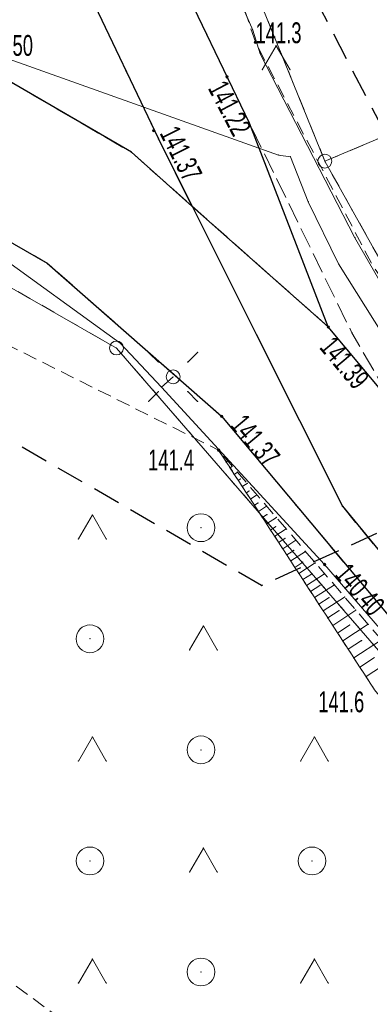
# Model space of a CAD drawing. Extents: x 6456700 to 6518119, y 5963420 to 5980059.
# Tile 12 of 256: x 6511597 to 6511609, y 5963784 to 5963819. Entities that reach past the tile are written whole.
import ezdxf
from ezdxf.enums import TextEntityAlignment as Align

# ---------------------------------------------------------------- set-up
doc = ezdxf.new("R2010")
doc.units = 0
doc.header["$MEASUREMENT"] = 0
for name, pattern in [('L_0_03', [1, 0.5, -0.5]), ('L_0_04', [1.5, 1, -0.5]), ('L_0_52', [1, 0.75, -0.25]), ('L_0_5A', [0.75, 0.5, -0.25])]:
    doc.linetypes.add(name, pattern=pattern)
doc.layers.get('0').update_dxf_attribs({"color": 2, "linetype": 'CONTINUOUS', "lineweight": 5})
for name, color, linetype, lineweight in [('000_Inne__niezydentyfikowane_', 7, 'CONTINUOUS', 18), ('202_punkt_graniczny', 7, 'CONTINUOUS', 18), ('218_kontur_uzytku_gruntowego', 96, 'L_0_03', 18), ('219_dzialka_ewidencyjna', 7, 'CONTINUOUS', 18), ('jezdnia', 7, 'CONTINUOUS', 18), ('kraweznik', 7, 'CONTINUOUS', 18), ('latarnia', 7, 'CONTINUOUS', 18), ('pikieta_naturalna', 7, 'CONTINUOUS', 18), ('pikieta_naturalna_Atr2', 7, 'CONTINUOUS', 18), ('pikieta_sztuczna', 7, 'CONTINUOUS', 18), ('pikieta_sztuczna_Atr2', 7, 'CONTINUOUS', 18), ('przewod_elektroenergetyczny_podziemny', 7, 'CONTINUOUS', 18), ('przewod_telekomunikacyjny_podziemny', 7, 'CONTINUOUS', 18), ('rzedna', 7, 'CONTINUOUS', 18), ('rzedna_Atr2', 7, 'CONTINUOUS', 18), ('skarpa_nieumocniona', 7, 'CONTINUOUS', 18), ('teren_zalesiony', 7, 'CONTINUOUS', 18), ('Zakres', 7, 'CONTINUOUS', 18)]:
    doc.layers.add(name, color=color, linetype=linetype, lineweight=lineweight)
doc.styles.get("Standard").update_dxf_attribs({"font": 'txt', "width": 0.75})

# ---------------------------------------------------------------- blocks, each defined once
blk = doc.blocks.new('mdcp_nowa')
at = {"layer": 'pikieta_naturalna', "linetype": 'Continuous', "lineweight": 18, "true_color": 0x000000}
for points in [[(6494336.57, 5980269.615, 1), (6494336.57, 5980269.705, 1)], [(6494335.24, 5980254.925, 1), (6494335.24, 5980255.015, 1)]]:
    blk.add_hatch(color=18, dxfattribs=at).paths.add_polyline_path(points)
at = {"layer": 'pikieta_sztuczna', "linetype": 'Continuous', "lineweight": 18, "true_color": 0x000000}
for points in [[(6494335.54, 5980268.375, 1), (6494335.54, 5980268.465, 1)], [(6494332.9, 5980266.435, 1), (6494332.9, 5980266.525, 1)], [(6494339.19, 5980259.365, 1), (6494339.19, 5980259.455, 1)], [(6494335.35, 5980256.145, 1), (6494335.35, 5980256.235, 1)]]:
    blk.add_hatch(color=18, dxfattribs=at).paths.add_polyline_path(points)
at = {"layer": 'rzedna', "linetype": 'Continuous', "lineweight": 18, "true_color": 0xff0000}
blk.add_hatch(color=1, dxfattribs=at).paths.add_polyline_path([(6494339.06, 5980250.805, 1), (6494339.06, 5980250.895, 1)])
at = {"layer": '000_Inne__niezydentyfikowane_', "linetype": 'Continuous', "lineweight": 18, "flags": 128}
for points in [[(6494335.51, 5980254.55), (6494335.57, 5980254.59)], [(6494335.66, 5980254.33), (6494335.7, 5980254.36)], [(6494335.8, 5980254.1), (6494335.92, 5980254.18)], [(6494335.95, 5980253.88), (6494336.02, 5980253.93)], [(6494336.09, 5980253.66), (6494336.27, 5980253.77)], [(6494336.24, 5980253.43), (6494336.34, 5980253.5)], [(6494336.39, 5980253.21), (6494336.62, 5980253.36)], [(6494336.53, 5980252.99), (6494336.66, 5980253.07)], [(6494336.68, 5980252.76), (6494336.97, 5980252.95)], [(6494336.82, 5980252.54), (6494336.98, 5980252.65)], [(6494336.97, 5980252.32), (6494337.32, 5980252.55)], [(6494337.11, 5980252.09), (6494337.3, 5980252.22)], [(6494337.26, 5980251.87), (6494337.67, 5980252.14)], [(6494337.4, 5980251.65), (6494337.63, 5980251.79)], [(6494337.55, 5980251.42), (6494338.02, 5980251.73)], [(6494337.7, 5980251.2), (6494337.95, 5980251.36)], [(6494337.84, 5980250.98), (6494338.37, 5980251.32)], [(6494337.99, 5980250.75), (6494338.27, 5980250.94)], [(6494338.13, 5980250.53), (6494338.72, 5980250.91)], [(6494338.28, 5980250.31), (6494338.59, 5980250.51)], [(6494338.41, 5980250.09), (6494339.06, 5980250.52)], [(6494338.55, 5980249.88), (6494338.89, 5980250.1)], [(6494338.7, 5980249.66), (6494339.41, 5980250.12)], [(6494338.85, 5980249.42), (6494339.22, 5980249.66)], [(6494339.01, 5980249.18), (6494339.78, 5980249.68)], [(6494339.17, 5980248.93), (6494339.58, 5980249.19)], [(6494339.35, 5980248.66), (6494340.18, 5980249.21)], [(6494339.53, 5980248.39), (6494339.96, 5980248.67)], [(6494339.71, 5980248.1), (6494340.63, 5980248.7)], [(6494339.91, 5980247.8), (6494340.39, 5980248.11)], [(6494340.11, 5980247.49), (6494341.11, 5980248.14)], [(6494340.55, 5980246.82), (6494341.63, 5980247.52)], [(6494340.33, 5980247.16), (6494340.85, 5980247.5)]]:
    blk.add_lwpolyline(points, dxfattribs=at)
at = {"layer": '000_Inne__niezydentyfikowane_'}
for p in [(6494335.51, 5980254.55), (6494335.57, 5980254.59), (6494335.66, 5980254.33), (6494335.7, 5980254.36), (6494335.8, 5980254.1), (6494335.92, 5980254.18), (6494336.02, 5980253.93), (6494335.95, 5980253.88), (6494336.09, 5980253.66), (6494336.27, 5980253.77), (6494336.24, 5980253.43), (6494336.34, 5980253.5), (6494336.39, 5980253.21), (6494336.62, 5980253.36), (6494336.53, 5980252.99), (6494336.66, 5980253.07), (6494336.97, 5980252.95), (6494336.68, 5980252.76), (6494336.82, 5980252.54), (6494336.98, 5980252.65), (6494337.32, 5980252.55), (6494336.97, 5980252.32), (6494337.3, 5980252.22), (6494337.67, 5980252.14), (6494337.11, 5980252.09), (6494337.26, 5980251.87), (6494337.63, 5980251.79), (6494337.4, 5980251.65), (6494337.55, 5980251.42), (6494338.02, 5980251.73), (6494337.7, 5980251.2), (6494337.95, 5980251.36), (6494338.37, 5980251.32), (6494337.84, 5980250.98), (6494337.99, 5980250.75), (6494338.27, 5980250.94), (6494338.72, 5980250.91), (6494338.13, 5980250.53), (6494338.59, 5980250.51), (6494339.06, 5980250.52), (6494338.28, 5980250.31), (6494338.41, 5980250.09), (6494338.89, 5980250.1), (6494339.41, 5980250.12), (6494338.55, 5980249.88), (6494338.7, 5980249.66), (6494339.22, 5980249.66), (6494339.78, 5980249.68), (6494338.85, 5980249.42), (6494339.01, 5980249.18), (6494339.17, 5980248.93), (6494339.58, 5980249.19), (6494340.18, 5980249.21), (6494339.35, 5980248.66), (6494339.96, 5980248.67), (6494340.63, 5980248.7), (6494339.53, 5980248.39), (6494339.71, 5980248.1), (6494340.39, 5980248.11), (6494339.91, 5980247.8), (6494340.11, 5980247.49), (6494340.33, 5980247.16), (6494340.55, 5980246.82)]:
    blk.add_point(p, dxfattribs=at)
at = {"layer": '202_punkt_graniczny', "color": 7, "linetype": 'Continuous', "lineweight": 18}
for centre in [(6494339.07, 5980265.38), (6494331.56, 5980258.65)]:
    blk.add_circle(centre, 0.25, dxfattribs=at)
at = {"layer": '202_punkt_graniczny'}
for p in [(6494339.07, 5980265.38), (6494331.56, 5980258.65)]:
    blk.add_point(p, dxfattribs=at)
at = {"layer": '218_kontur_uzytku_gruntowego', "lineweight": 18, "flags": 128}
for points in [[(6494339.07, 5980265.38), (6494331.7, 5980283.55)], [(6494339.07, 5980265.38), (6494366.71, 5980277.03)], [(6494313.25, 5980269.13), (6494331.56, 5980258.65)], [(6494344.46, 5980255.74), (6494339.07, 5980265.38)], [(6494331.56, 5980258.65), (6494367.59, 5980217.07)]]:
    blk.add_lwpolyline(points, dxfattribs=at)
at = {"layer": '218_kontur_uzytku_gruntowego'}
for p in [(6494339.07, 5980265.38), (6494339.07, 5980265.38), (6494339.07, 5980265.38), (6494339.07, 5980265.38), (6494339.07, 5980265.38), (6494339.07, 5980265.38), (6494331.56, 5980258.65), (6494331.56, 5980258.65), (6494331.56, 5980258.65), (6494331.56, 5980258.65)]:
    blk.add_point(p, dxfattribs=at)
at = {"layer": '219_dzialka_ewidencyjna', "color": 3, "linetype": 'Continuous', "lineweight": 18, "flags": 128}
for points in [[(6494331.7, 5980283.55), (6494339.07, 5980265.38)], [(6494339.07, 5980265.38), (6494366.71, 5980277.03)], [(6494313.25, 5980269.13), (6494331.56, 5980258.65)], [(6494339.07, 5980265.38), (6494344.46, 5980255.74)], [(6494331.56, 5980258.65), (6494367.59, 5980217.07)]]:
    blk.add_lwpolyline(points, dxfattribs=at)
at = {"layer": '219_dzialka_ewidencyjna', "color": 3}
for p in [(6494339.07, 5980265.38), (6494339.07, 5980265.38), (6494339.07, 5980265.38), (6494331.56, 5980258.65), (6494331.56, 5980258.65)]:
    blk.add_point(p, dxfattribs=at)
at = {"layer": 'jezdnia', "color": 7, "linetype": 'L_0_52', "lineweight": 18, "flags": 128}
for points in [[(6494379.042, 5980205.355), (6494370.45, 5980215.77), (6494359.26, 5980229.24), (6494350.5, 5980239.82), (6494339.7, 5980252.95), (6494336.61, 5980259.13), (6494333.07, 5980266.18), (6494330.52, 5980271.55), (6494329.52, 5980273.86), (6494327.36, 5980280.45), (6494325.85, 5980287.51), (6494325.03, 5980292.79), (6494325.01, 5980298.89), (6494326.29, 5980307.39), (6494327.89, 5980313.55), (6494331.08, 5980323.3), (6494333.2, 5980329.82), (6494336.64, 5980339.86), (6494338.43, 5980344.74), (6494343.18, 5980357.69), (6494347.78, 5980370.45), (6494349.48, 5980375.48), (6494354.04, 5980390.75), (6494352.32, 5980395.68), (6494357.03, 5980411.08), (6494361.23, 5980414.73), (6494366, 5980430.68), (6494370.3, 5980444.82), (6494371.15, 5980446.91), (6494375.47, 5980461.29), (6494375.75, 5980465.48), (6494375.18, 5980467.78), (6494374.35, 5980469.42), (6494371.15, 5980471.55), (6494375.07, 5980474.78), (6494376.5, 5980474.51), (6494378.65, 5980474.86), (6494379.97, 5980476.75), (6494382.89, 5980482.91), (6494394.43, 5980504.41), (6494396.68, 5980509.18), (6494397.56, 5980513.25), (6494397.03, 5980515.6), (6494395.56, 5980517.85), (6494398.63, 5980521.01), (6494399.16, 5980521.01), (6494402.03, 5980519.87), (6494404.28, 5980515.27), (6494407.43, 5980515.58), (6494404.79, 5980512.24), (6494403.37, 5980510.89), (6494402.78, 5980510.36), (6494400.53, 5980507.9), (6494398.16, 5980504.63), (6494391.04, 5980491.44), (6494385.61, 5980481.01), (6494383.82, 5980476.78), (6494378.9, 5980461.73), (6494373.96, 5980446.06), (6494373.47, 5980443.93), (6494369.12, 5980430), (6494367.09, 5980423.07), (6494366.46, 5980420.98), (6494364.17, 5980413.15), (6494352.58, 5980374.75), (6494350.86, 5980369.56), (6494346.16, 5980356.53), (6494340.78, 5980341.91), (6494336.32, 5980328.77), (6494333.97, 5980321.61), (6494330.37, 5980310.3), (6494329.56, 5980306.83), (6494328.8, 5980302.75), (6494328.17, 5980297.83), (6494328.48, 5980291.97), (6494329.06, 5980287.64), (6494330.85, 5980279.62), (6494332.58, 5980274.8), (6494333.58, 5980272.52), (6494336.35, 5980266.75), (6494340.04, 5980259.2), (6494342.54, 5980254.89), (6494352.41, 5980242.52), (6494362.09, 5980230.97), (6494370.78, 5980220.42), (6494371.58, 5980219.4), (6494373.43, 5980217.24), (6494381.565, 5980207.291)], [(6494333.07, 5980266.18), (6494330.52, 5980271.55), (6494329.52, 5980273.86), (6494327.36, 5980280.45), (6494325.85, 5980287.51), (6494325.03, 5980292.79), (6494325.01, 5980298.89), (6494326.29, 5980307.39), (6494327.89, 5980313.55), (6494331.08, 5980323.3), (6494333.2, 5980329.82), (6494336.64, 5980339.86), (6494338.43, 5980344.74), (6494343.18, 5980357.69), (6494347.78, 5980370.45), (6494349.48, 5980375.48), (6494354.04, 5980390.75), (6494352.32, 5980395.68), (6494357.03, 5980411.08), (6494361.23, 5980414.73), (6494366, 5980430.68), (6494370.3, 5980444.82), (6494371.15, 5980446.91), (6494375.47, 5980461.29), (6494375.75, 5980465.48), (6494375.18, 5980467.78), (6494374.35, 5980469.42), (6494371.15, 5980471.55), (6494375.07, 5980474.78), (6494376.5, 5980474.51), (6494378.65, 5980474.86), (6494379.97, 5980476.75), (6494382.89, 5980482.91), (6494394.43, 5980504.41), (6494396.68, 5980509.18), (6494397.56, 5980513.25), (6494397.03, 5980515.6), (6494395.56, 5980517.85), (6494398.63, 5980521.01), (6494399.16, 5980521.01), (6494402.03, 5980519.87), (6494404.28, 5980515.27), (6494407.43, 5980515.58), (6494404.79, 5980512.24), (6494403.37, 5980510.89), (6494402.78, 5980510.36), (6494400.53, 5980507.9), (6494398.16, 5980504.63), (6494391.04, 5980491.44), (6494385.61, 5980481.01), (6494383.82, 5980476.78), (6494378.9, 5980461.73), (6494373.96, 5980446.06), (6494373.47, 5980443.93), (6494369.12, 5980430), (6494367.09, 5980423.07), (6494366.46, 5980420.98), (6494364.17, 5980413.15), (6494352.58, 5980374.75), (6494350.86, 5980369.56), (6494346.16, 5980356.53), (6494340.78, 5980341.91), (6494336.32, 5980328.77), (6494333.97, 5980321.61), (6494330.37, 5980310.3), (6494329.56, 5980306.83), (6494328.8, 5980302.75), (6494328.17, 5980297.83), (6494328.48, 5980291.97), (6494329.06, 5980287.64), (6494330.85, 5980279.62), (6494332.58, 5980274.8), (6494333.58, 5980272.52), (6494336.35, 5980266.75), (6494339.19, 5980259.41), (6494334.28, 5980263.76)], [(6494243.626, 5980297.507), (6494254.35, 5980295.4), (6494255.24, 5980294.73), (6494256.1, 5980294.26), (6494260.02, 5980293.47), (6494261.12, 5980293.53), (6494262.13, 5980293.79), (6494266.64, 5980292.83), (6494278.26, 5980289.92), (6494281.13, 5980288.99), (6494282.53, 5980288.4), (6494285.79, 5980287.03), (6494303.28, 5980279.68), (6494306.5, 5980279.24), (6494310.81, 5980281.74), (6494316.16, 5980289.23), (6494320.25, 5980286.41), (6494318.65, 5980283.49), (6494318, 5980280.06), (6494318.74, 5980277.19), (6494320.93, 5980273.05), (6494323.47, 5980270.71), (6494332.1, 5980265.7), (6494339.19, 5980259.41), (6494352.51, 5980243.47), (6494363.58, 5980230.23), (6494365.35, 5980228.11), (6494371.11, 5980221.21), (6494378.14, 5980212.81), (6494382.281, 5980207.84), (6494378.255, 5980204.751), (6494374.18, 5980209.63), (6494361.23, 5980225.17), (6494348.59, 5980240.38), (6494335.35, 5980256.19), (6494329.06, 5980261.71), (6494321.27, 5980266.18), (6494314.39, 5980269.29), (6494311.46, 5980269.69), (6494308.92, 5980269.06), (6494307.07, 5980267.33), (6494305.93, 5980265.69), (6494301.75, 5980268.52), (6494302.32, 5980269.59), (6494302.39, 5980272.8), (6494301.56, 5980274.71), (6494299.97, 5980275.87), (6494299.54, 5980276.57), (6494298.92, 5980277.12), (6494295.2, 5980278.71), (6494294.18, 5980278.87), (6494293.11, 5980278.79), (6494278.69, 5980284.75), (6494277.29, 5980285.23), (6494273.86, 5980286.1), (6494265.83, 5980288.14), (6494253.54, 5980290.73), (6494242.281, 5980292.889)]]:
    blk.add_lwpolyline(points, close=True, dxfattribs=at)
at = {"layer": 'jezdnia'}
for p in [(6494336.35, 5980266.75), (6494336.35, 5980266.75), (6494333.07, 5980266.18), (6494333.07, 5980266.18), (6494332.1, 5980265.7), (6494334.28, 5980263.76), (6494329.06, 5980261.71), (6494339.19, 5980259.41), (6494339.19, 5980259.41), (6494336.61, 5980259.13), (6494340.04, 5980259.2), (6494335.35, 5980256.19), (6494339.7, 5980252.95)]:
    blk.add_point(p, dxfattribs=at)
at = {"layer": 'kraweznik', "color": 7, "linetype": 'Continuous', "lineweight": 25, "flags": 128}
for points in [[(6494334.28, 5980263.76), (6494339.19, 5980259.41), (6494336.35, 5980266.75), (6494333.58, 5980272.52), (6494332.58, 5980274.8), (6494330.85, 5980279.62), (6494329.06, 5980287.64), (6494328.48, 5980291.97), (6494328.17, 5980297.83), (6494328.8, 5980302.75), (6494329.56, 5980306.83), (6494330.37, 5980310.3), (6494333.97, 5980321.61)], [(6494327.89, 5980313.55), (6494326.29, 5980307.39), (6494325.01, 5980298.89), (6494325.03, 5980292.79), (6494325.85, 5980287.51), (6494327.36, 5980280.45), (6494329.52, 5980273.86), (6494330.52, 5980271.55), (6494333.07, 5980266.18), (6494336.61, 5980259.13), (6494339.7, 5980252.95), (6494350.5, 5980239.82), (6494359.26, 5980229.24), (6494370.45, 5980215.77), (6494376.8, 5980208.1), (6494379.047, 5980205.358)], [(6494327.89, 5980313.55), (6494326.29, 5980307.39), (6494325.01, 5980298.89), (6494325.03, 5980292.79), (6494325.85, 5980287.51), (6494327.36, 5980280.45), (6494329.52, 5980273.86), (6494330.52, 5980271.55), (6494333.07, 5980266.18), (6494334.28, 5980263.76)], [(6494334.28, 5980263.76), (6494332.1, 5980265.7), (6494323.47, 5980270.71), (6494320.93, 5980273.05), (6494318.74, 5980277.19), (6494318, 5980280.06), (6494318.65, 5980283.49), (6494320.25, 5980286.41), (6494316.16, 5980289.23), (6494310.81, 5980281.74), (6494306.5, 5980279.24), (6494303.28, 5980279.68), (6494285.79, 5980287.03), (6494282.53, 5980288.4), (6494281.13, 5980288.99), (6494278.26, 5980289.92), (6494266.64, 5980292.83), (6494262.13, 5980293.79)], [(6494299.97, 5980275.87), (6494301.56, 5980274.71), (6494302.39, 5980272.8), (6494302.32, 5980269.59), (6494301.75, 5980268.52), (6494305.93, 5980265.69), (6494307.07, 5980267.33), (6494308.92, 5980269.06), (6494311.46, 5980269.69), (6494314.39, 5980269.29), (6494321.27, 5980266.18), (6494329.06, 5980261.71), (6494335.35, 5980256.19), (6494348.59, 5980240.38), (6494361.23, 5980225.17), (6494374.18, 5980209.63), (6494378.255, 5980204.751)], [(6494382.281, 5980207.84), (6494378.14, 5980212.81), (6494371.11, 5980221.21), (6494365.35, 5980228.11), (6494363.58, 5980230.23), (6494352.51, 5980243.47), (6494339.19, 5980259.41)]]:
    blk.add_lwpolyline(points, dxfattribs=at)
at = {"layer": 'kraweznik'}
for p in [(6494336.35, 5980266.75), (6494333.07, 5980266.18), (6494333.07, 5980266.18), (6494332.1, 5980265.7), (6494334.28, 5980263.76), (6494334.28, 5980263.76), (6494334.28, 5980263.76), (6494329.06, 5980261.71), (6494339.19, 5980259.41), (6494339.19, 5980259.41), (6494336.61, 5980259.13), (6494335.35, 5980256.19), (6494339.7, 5980252.95)]:
    blk.add_point(p, dxfattribs=at)
at = {"layer": 'latarnia', "color": 7, "linetype": 'Continuous', "lineweight": 13, "flags": 128}
for points in [[(6494333.07, 5980258.141), (6494332.717, 5980258.494)], [(6494334.131, 5980258.141), (6494334.484, 5980258.494)], [(6494333.07, 5980257.08), (6494332.717, 5980256.727)], [(6494334.131, 5980257.08), (6494334.484, 5980256.727)]]:
    blk.add_lwpolyline(points, dxfattribs=at)
at = {"layer": 'latarnia', "color": 7, "linetype": 'Continuous', "lineweight": 13}
blk.add_circle((6494333.6, 5980257.61), 0.25, dxfattribs=at)
at = {"layer": 'latarnia'}
for p in [(6494332.717, 5980258.494), (6494334.484, 5980258.494), (6494333.07, 5980258.141), (6494334.131, 5980258.141), (6494333.6, 5980257.61), (6494333.07, 5980257.08), (6494334.131, 5980257.08), (6494332.717, 5980256.727), (6494334.484, 5980256.727)]:
    blk.add_point(p, dxfattribs=at)
at = {"layer": 'pikieta_naturalna', "color": 7, "linetype": 'Continuous', "lineweight": 18}
for centre in [(6494336.57, 5980269.66), (6494335.24, 5980254.97)]:
    blk.add_circle(centre, 0.045, dxfattribs=at)
at = {"layer": 'pikieta_naturalna'}
for p in [(6494336.57, 5980269.66), (6494335.24, 5980254.97)]:
    blk.add_point(p, dxfattribs=at)
at = {"layer": 'pikieta_sztuczna', "color": 7, "linetype": 'Continuous', "lineweight": 18}
for centre in [(6494335.54, 5980268.42), (6494332.9, 5980266.48), (6494339.19, 5980259.41), (6494335.35, 5980256.19)]:
    blk.add_circle(centre, 0.045, dxfattribs=at)
at = {"layer": 'pikieta_sztuczna'}
for p in [(6494335.54, 5980268.42), (6494332.9, 5980266.48), (6494339.19, 5980259.41), (6494335.35, 5980256.19)]:
    blk.add_point(p, dxfattribs=at)
at = {"layer": 'przewod_elektroenergetyczny_podziemny', "color": 1, "linetype": 'Continuous', "lineweight": 18, "flags": 128}
for points in [[(6494384.53, 5980231.44), (6494375.39, 5980230.86), (6494366.91, 5980230.16), (6494364.31, 5980229.89), (6494361.55, 5980233.6), (6494358.67, 5980237.36), (6494353.8, 5980243.68), (6494349.82, 5980248.28), (6494348.15, 5980250.23), (6494344.14, 5980255.69), (6494340.15, 5980262.62), (6494336.74, 5980269.25), (6494336.47, 5980270.1), (6494334.35, 5980274.97), (6494332.71, 5980279.19), (6494331.28, 5980283.51), (6494329.98, 5980289.88), (6494330.54, 5980291.29), (6494332.99, 5980293.54), (6494333.82, 5980298.07)], [(6494289.52, 5980285.53), (6494298.63, 5980281.68), (6494296.82, 5980277.37), (6494296.75, 5980277.02), (6494297.57, 5980276.78), (6494313.44, 5980269.45), (6494321.45, 5980265.56), (6494327.01, 5980262.21), (6494331.69, 5980258.83), (6494333.18, 5980257.24), (6494339.06, 5980250.85), (6494345.6, 5980243.28), (6494352.93, 5980234.58), (6494357.88, 5980228.78), (6494360.06, 5980226.09), (6494363.52, 5980222.18), (6494366.62, 5980218.57), (6494372.36, 5980211.91), (6494377.94, 5980205.06), (6494378.215, 5980204.72)], [(6494333.18, 5980257.24), (6494333.6, 5980257.61)]]:
    blk.add_lwpolyline(points, dxfattribs=at)
at = {"layer": 'przewod_elektroenergetyczny_podziemny'}
for p in [(6494336.47, 5980270.1), (6494336.74, 5980269.25), (6494340.15, 5980262.62), (6494331.69, 5980258.83), (6494333.6, 5980257.61), (6494333.18, 5980257.24), (6494333.18, 5980257.24), (6494339.06, 5980250.85)]:
    blk.add_point(p, dxfattribs=at)
at = {"layer": 'przewod_telekomunikacyjny_podziemny', "color": 30, "linetype": 'Continuous', "lineweight": 18, "flags": 128}
blk.add_lwpolyline([(6494360.2, 5980234.27), (6494354.75, 5980241.25), (6494350.66, 5980246.48), (6494346.66, 5980251.15), (6494342.42, 5980257.13), (6494339.56, 5980261.68), (6494338.47, 5980263.92), (6494337.83, 5980265.54), (6494337.4, 5980265.6), (6494326.3, 5980269.55)], dxfattribs=at)
at = {"layer": 'przewod_telekomunikacyjny_podziemny'}
for p in [(6494337.4, 5980265.6), (6494337.83, 5980265.54), (6494338.47, 5980263.92), (6494339.56, 5980261.68)]:
    blk.add_point(p, dxfattribs=at)
at = {"layer": 'rzedna', "color": 1, "linetype": 'Continuous', "lineweight": 18}
blk.add_circle((6494339.06, 5980250.85), 0.045, dxfattribs=at)
at = {"layer": 'rzedna'}
blk.add_point((6494339.06, 5980250.85), dxfattribs=at)
at = {"layer": 'skarpa_nieumocniona', "color": 7, "linetype": 'L_0_5A', "lineweight": 18, "flags": 128}
blk.add_lwpolyline([(6494354.86, 5980227), (6494349.29, 5980236.05), (6494340.86, 5980246.34), (6494335.24, 5980254.97), (6494341.92, 5980247.19), (6494350.54, 5980236.91), (6494356.7, 5980228.51), (6494362.19, 5980220.95)], close=True, dxfattribs=at)
at = {"layer": 'skarpa_nieumocniona'}
blk.add_point((6494335.24, 5980254.97), dxfattribs=at)
blk.add_point((6494335.24, 5980254.97), dxfattribs=at)
at = {"layer": 'teren_zalesiony', "color": 7, "linetype": 'L_0_5A', "lineweight": 18, "flags": 128}
for points in [[(6494362.61, 5980286.59), (6494366.71, 5980277.03), (6494374.6, 5980258.63), (6494376.05, 5980255.85), (6494379.47, 5980247.95), (6494386.63, 5980232), (6494386.93, 5980231.38), (6494382.73, 5980231.26), (6494375.34, 5980231.49), (6494369.02, 5980230.05), (6494365.43, 5980229.99), (6494363.05, 5980232.45), (6494353.91, 5980244.8), (6494346.6, 5980253.31), (6494340.79, 5980261.62), (6494336.57, 5980269.66), (6494332.88, 5980280.6), (6494330.14, 5980293.39), (6494341.4, 5980291.15), (6494351.31, 5980289.23)], [(6494378.161, 5980204.678), (6494364.871, 5980194.479), (6494360.11, 5980201.93), (6494343.94, 5980218), (6494334.95, 5980230.57), (6494314.37, 5980245.53), (6494305.21, 5980249.41), (6494295.52, 5980250.58), (6494310.23, 5980267.46), (6494335.24, 5980254.97), (6494340.86, 5980246.34), (6494349.29, 5980236.05), (6494354.86, 5980227), (6494362.19, 5980220.95), (6494365.47, 5980219.83), (6494374.18, 5980209.63)]]:
    blk.add_lwpolyline(points, close=True, dxfattribs=at)
at = {"layer": 'teren_zalesiony', "color": 7, "linetype": 'Continuous', "lineweight": 18, "flags": 128}
for points in [[(6494336.813, 5980268.673), (6494337.313, 5980269.539)], [(6494337.313, 5980269.539), (6494337.813, 5980268.673)], [(6494330.193, 5980251.773), (6494330.693, 5980252.639)], [(6494330.693, 5980252.639), (6494331.193, 5980251.773)], [(6494334.193, 5980247.773), (6494334.693, 5980248.639)], [(6494334.693, 5980248.639), (6494335.193, 5980247.773)], [(6494330.193, 5980243.773), (6494330.693, 5980244.639)], [(6494330.693, 5980244.639), (6494331.193, 5980243.773)], [(6494338.193, 5980243.773), (6494338.693, 5980244.639)], [(6494338.693, 5980244.639), (6494339.193, 5980243.773)], [(6494334.193, 5980239.773), (6494334.693, 5980240.639)], [(6494334.693, 5980240.639), (6494335.193, 5980239.773)], [(6494330.193, 5980235.773), (6494330.693, 5980236.639)], [(6494330.693, 5980236.639), (6494331.193, 5980235.773)], [(6494338.193, 5980235.773), (6494338.693, 5980236.639)], [(6494338.693, 5980236.639), (6494339.193, 5980235.773)]]:
    blk.add_lwpolyline(points, dxfattribs=at)
at = {"layer": 'teren_zalesiony', "color": 7, "linetype": 'Continuous', "lineweight": 18}
for centre in [(6494334.606, 5980252.176), (6494330.606, 5980248.176), (6494334.606, 5980244.176), (6494330.606, 5980240.176), (6494338.606, 5980240.176), (6494334.606, 5980236.176)]:
    blk.add_circle(centre, 0.5, dxfattribs=at)
at = {"layer": 'teren_zalesiony'}
for p in [(6494336.57, 5980269.66), (6494337.313, 5980269.539), (6494337.313, 5980269.539), (6494336.813, 5980268.673), (6494337.813, 5980268.673), (6494335.24, 5980254.97), (6494330.693, 5980252.639), (6494330.693, 5980252.639), (6494334.606, 5980252.176), (6494330.193, 5980251.773), (6494331.193, 5980251.773), (6494334.693, 5980248.639), (6494334.693, 5980248.639), (6494330.606, 5980248.176), (6494334.193, 5980247.773), (6494335.193, 5980247.773), (6494330.693, 5980244.639), (6494330.693, 5980244.639), (6494338.693, 5980244.639), (6494338.693, 5980244.639), (6494334.606, 5980244.176), (6494330.193, 5980243.773), (6494331.193, 5980243.773), (6494338.193, 5980243.773), (6494339.193, 5980243.773), (6494334.693, 5980240.639), (6494334.693, 5980240.639), (6494330.606, 5980240.176), (6494338.606, 5980240.176), (6494334.193, 5980239.773), (6494335.193, 5980239.773), (6494330.693, 5980236.639), (6494330.693, 5980236.639), (6494338.693, 5980236.639), (6494338.693, 5980236.639), (6494334.606, 5980236.176), (6494330.193, 5980235.773), (6494331.193, 5980235.773), (6494338.193, 5980235.773), (6494339.193, 5980235.773)]:
    blk.add_point(p, dxfattribs=at)
at = {"layer": 'Zakres', "linetype": 'L_0_04', "lineweight": 25, "flags": 128}
blk.add_lwpolyline([(6495113.77, 5985050.22), (6495121.12, 5984877.07), (6495125.76, 5984757.87), (6495129.89, 5984649.81), (6495141.08, 5984611.3), (6495145.77, 5984544.53), (6495147.36, 5984487.27), (6495157.22, 5984392.07), (6495162.95, 5984387.45), (6495180.24, 5984384.16), (6495229.5, 5984386.61), (6495251.65, 5984373.41), (6495258.77, 5984357.12), (6495255.44, 5984330.44), (6495250.77, 5984304.39), (6495252.21, 5984282.78), (6495255.46, 5984256.45), (6495254.94, 5984238.25), (6495266.4, 5984211), (6495277.24, 5984182.33), (6495294.2, 5984133.19), (6495300.94, 5984095.37), (6495313.24, 5984037.69), (6495317.44, 5983978.18), (6495300.35, 5983922.18), (6495282.35, 5983883.38), (6495266.21, 5983862.23), (6495242.03, 5983839.67), (6495211.11, 5983816.86), (6495158.26, 5983772.66), (6495130.6, 5983651.16), (6495116.31, 5983543.43), (6495129.51, 5983346.73), (6495134.58, 5983264.71), (6495139.64, 5983186.97), (6495193.25, 5983077.94), (6495199.2, 5983041.97), (6495206.23, 5983026), (6495208.96, 5983004.88), (6495202.27, 5982979.48), (6495202.42, 5982950.13), (6495209.35, 5982897.38), (6495215.97, 5982850.34), (6495228.6, 5982809.97), (6495226.85, 5982778.82), (6495225.04, 5982750.56), (6495220.26, 5982723.37), (6495226.54, 5982679.97), (6495206.06, 5982669.48), (6495192.68, 5982657.71), (6495184.57, 5982648.65), (6495174.78, 5982624.58), (6495164.23, 5982604.61), (6495150.7, 5982588.3), (6495137.69, 5982582.43), (6495118.26, 5982573.75), (6495100.35, 5982558.42), (6495090.36, 5982544.99), (6495075.87, 5982519.06), (6495060.83, 5982499.68), (6495049.41, 5982485.49), (6495035.07, 5982459.7), (6495006.7, 5982406.64), (6494980.89, 5982351.84), (6494944.35, 5982293.29), (6494925.72, 5982250.11), (6494905.2, 5982190.37), (6494898.43, 5982153.5), (6494879.51, 5982063.89), (6494864.14, 5981992.66), (6494816.93, 5981768.61), (6494777.79, 5981577.7), (6494739.84, 5981394.72), (6494718.65, 5981297.89), (6494716.45, 5981237.31), (6494738.62, 5981208.21), (6494776.48, 5981173.06), (6494817.16, 5981137.44), (6494847.63, 5981109.8), (6494877.39, 5981077.08), (6494912.75, 5981030.55), (6494916.06, 5981014.71), (6494903.86, 5980957.01), (6494916.13, 5980953.51), (6494892.32, 5980927.59), (6494850.7, 5980858.8), (6494806.81, 5980779.89), (6494785.1, 5980753.49), (6494715.22, 5980723.29), (6494679.96, 5980686.78), (6494651.35, 5980651.29), (6494549.14, 5980683.24), (6494511.84, 5980659.66), (6494443.61, 5980630.33), (6494428.78, 5980598.6), (6494431.58, 5980579.46), (6494420.56, 5980549.76), (6494416.45, 5980528.2), (6494403.86, 5980507.16), (6494388.89, 5980482.96), (6494365.32, 5980407.99), (6494335.67, 5980315.15), (6494332.29, 5980297.41), (6494335.1, 5980278.18), (6494347.25, 5980254.84), (6494336.79, 5980250.09), (6494300.04, 5980271.34), (6494320.8, 5980301.43), (6494336.81, 5980349.17), (6494344.85, 5980380.92), (6494360.85, 5980437.13), (6494374.18, 5980476.38), (6494386.14, 5980498.84), (6494403.02, 5980528.52), (6494411.33, 5980563.19), (6494420.84, 5980586.25), (6494420.25, 5980601.11), (6494434.95, 5980635.94), (6494446.75, 5980644.99), (6494465.77, 5980647.27), (6494513.02, 5980669.46), (6494507.85, 5980679.68), (6494547.89, 5980705.83), (6494570.06, 5980691.34), (6494636.17, 5980669.05), (6494706.14, 5980756.86), (6494742.78, 5980772.58), (6494798.53, 5980814.27), (6494826.12, 5980867.97), (6494849.57, 5980908.6), (6494845.35, 5980942.01), (6494853.94, 5980970.83), (6494891.08, 5980960.54), (6494890.11, 5980965.73), (6494903.94, 5981025.69), (6494869.98, 5981070.3), (6494770.97, 5981160.58), (6494728.18, 5981200.64), (6494706.13, 5981229.56), (6494707.94, 5981299.75), (6494728.84, 5981398.1), (6494767.06, 5981580.19), (6494806.17, 5981770.55), (6494854.36, 5981994.76), (6494869.73, 5982065.97), (6494888.61, 5982155.44), (6494891.67, 5982173.95), (6494895.82, 5982197.45), (6494916.38, 5982253.72), (6494935.47, 5982297.95), (6494954.97, 5982331.67), (6494972.09, 5982356.64), (6494997.76, 5982411.14), (6495026.29, 5982464.48), (6495041.09, 5982491.09), (6495052.99, 5982505.88), (6495067.51, 5982524.6), (6495081.94, 5982550.43), (6495092.99, 5982565.28), (6495112.86, 5982582.29), (6495133.59, 5982591.55), (6495144.48, 5982596.46), (6495155.87, 5982610.19), (6495165.7, 5982628.8), (6495175.96, 5982654.03), (6495185.62, 5982664.83), (6495200.4, 5982677.82), (6495212.49, 5982688.04), (6495209.64, 5982723.43), (6495215.22, 5982750.57), (6495216.87, 5982779.54), (6495218.31, 5982809.31), (6495206.86, 5982847.92), (6495199.44, 5982894.74), (6495192.11, 5982948.71), (6495190.16, 5982979.24), (6495183.47, 5983075.16), (6495129.79, 5983184.34), (6495124.6, 5983264.07), (6495119.53, 5983346.09), (6495106.27, 5983543.75), (6495120.74, 5983652.9), (6495148.75, 5983779.42), (6495204.15, 5983826.04), (6495273.41, 5983889.36), (6495288.53, 5983927.42), (6495300.83, 5983964.69), (6495303.91, 5983980.14), (6495301.32, 5984039.55), (6495291.1, 5984093.63), (6495284.5, 5984130.67), (6495267.84, 5984178.93), (6495257.12, 5984207.3), (6495244.96, 5984236.19), (6495244.79, 5984255.42), (6495242.25, 5984281.97), (6495240.71, 5984304.95), (6495245.55, 5984331.94), (6495248.51, 5984355.64), (6495243.77, 5984366.47), (6495226.98, 5984376.47), (6495179.54, 5984374.12), (6495158.61, 5984378.09), (6495147.7, 5984386.91), (6495137.38, 5984486.61), (6495135.78, 5984544.04), (6495131.18, 5984609.54), (6495119.95, 5984648.2), (6495115.76, 5984757.49), (6495111.12, 5984876.67), (6495103.73, 5985050.93), (6495109.36, 5985081.73), (6495120.41, 5985085.88)], close=True, dxfattribs=at)
at = {"layer": 'Zakres'}
blk.add_point((6494336.79, 5980250.09), dxfattribs=at)
at = {"layer": 'pikieta_naturalna_Atr2', "color": 7, "lineweight": 15, "width": 0.66}
for s, p in [('141.3', (6494336.57, 5980270.38)), ('141.4', (6494332.7, 5980254.99)), ('141.6', (6494338.83, 5980246.28))]:
    blk.add_text(s, height=0.75, dxfattribs=at).set_placement(p, align=Align.TOP_LEFT)
at = {"layer": 'pikieta_sztuczna_Atr2', "color": 7, "lineweight": 15, "width": 0.66}
for s, rotation, p in [('141.22', 297.7, (6494335.504, 5980268.359)), ('141.37', 296.6, (6494333.771, 5980266.726)), ('141.39', 309.9, (6494339.42, 5980259.14)), ('141.37', 309.9, (6494336.205, 5980256.332))]:
    blk.add_text(s, height=0.75, rotation=rotation, dxfattribs=at).set_placement(p, align=Align.TOP_LEFT)
at = {"layer": 'rzedna_Atr2', "color": 30, "lineweight": 15, "width": 0.66}
blk.add_text('140.50', height=0.75, dxfattribs=at).set_placement((6494326.53, 5980269.925), align=Align.TOP_LEFT)
at = {"layer": 'rzedna_Atr2', "color": 1, "lineweight": 15, "width": 0.66}
blk.add_text('140.40', height=0.75, rotation=310.8, dxfattribs=at).set_placement((6494339.958, 5980250.96), align=Align.TOP_LEFT)

msp = doc.modelspace()

# ---------------------------------------------------------------- block references
at = {"linetype": 'ByBlock'}
msp.add_blockref('mdcp_nowa', (17268.786, -16450.998), dxfattribs=at)

doc.saveas('drawing.dxf')
